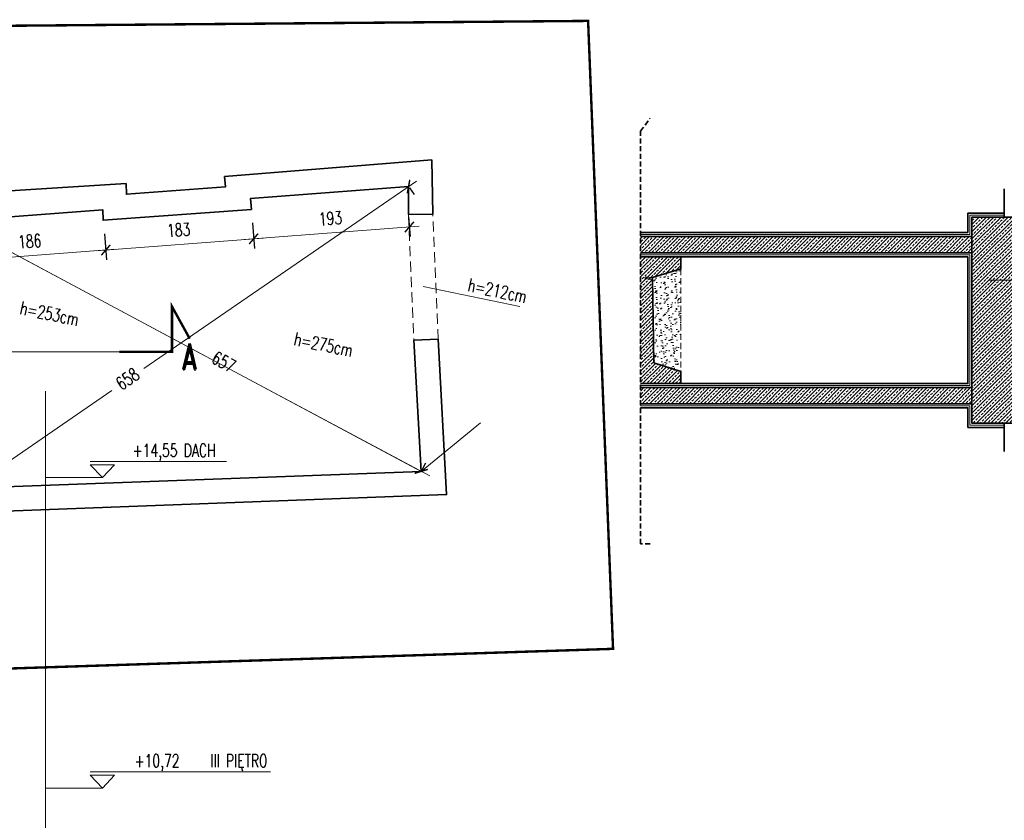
# Model space of a CAD drawing. Header units: inches. Extents: x 0 to 111471, y -105323 to 11070.
# Tile 201 of 256: x 45236 to 46454, y -28327 to -27336. Entities that reach past the tile are written whole.
import ezdxf
from ezdxf.enums import TextEntityAlignment as Align

# ---------------------------------------------------------------- set-up
doc = ezdxf.new("R2010")
doc.units = ezdxf.units.IN
doc.header["$MEASUREMENT"] = 0
doc.linetypes.add('DASHED', pattern=[19.05, 12.7, -6.35])
for name, color, linetype, lineweight in [('888 elementy do usunięcia', 6, 'Continuous', 35), ('888 ocieplenie', 20, 'Continuous', 9), ('888 opisy', 3, 'Continuous', 0), ('888 sciany istniejące', 2, 'Continuous', 35), ('888 widok', 8, 'Continuous', 0), ('888 wymiary', 1, 'Continuous', 0), ('888 zieleń', 3, 'Continuous', 9), ('Wymiary', 85, 'Continuous', 18)]:
    doc.layers.add(name, color=color, linetype=linetype, lineweight=lineweight)
doc.styles.get("Standard").update_dxf_attribs({"font": 'arial.ttf'})
doc.styles.add('TS 100_opisy', font='romans.shx', dxfattribs={"width": 0.7, "height": 16})
doc.styles.add('TS 100_opisy bold', font='romand.shx', dxfattribs={"width": 0.7, "height": 16})
doc.styles.add('TS 100_wymiary', font='romans.shx', dxfattribs={"width": 0.7, "height": 16})
doc.linetypes.add('BATTING', pattern='A,0.00254,-2.54,[134,ltypeshp.shx,S=2.54,R=0,X=-2.54,Y=0],-5.08,[134,ltypeshp.shx,S=2.54,R=180,X=2.54,Y=0],-2.54', length=10.16254)
doc.dimstyles.new('Dim Style 100', dxfattribs={"dimtxt": 16, "dimasz": 12, "dimexe": 12, "dimexo": 2, "dimgap": 10, "dimtad": 1, "dimdec": 0, "dimzin": 9, "dimtxsty": 'TS 100_wymiary', "dimblk": 'ARCHTICK', "dimcen": 2.5, "dimdle": 12, "dimclrd": 256, "dimclrt": 2, "dimadec": 0, "dimazin": 2, "dimtfac": 1, "dimtdec": 0, "dimtix": 1, "dimtmove": 2, "dimatfit": 3, "dimfxl": 0, "dimlwd": -1, "dimarcsym": 0})

# ---------------------------------------------------------------- blocks, each defined once
blk = doc.blocks.new('_ArchTick')
at = {"layer": 'Wymiary', "color": 0, "const_width": 0.15}
blk.add_lwpolyline([(-0.5, -0.5), (0.5, 0.5)], dxfattribs=at)
blk = doc.blocks.new('*D631')
at = {"layer": '888 wymiary', "ltscale": 0.01}
for p, q in [((45726.7, -27535.9), (45389.6, -27767.7)), ((45164.4, -27922.5), (45349.8, -27795))]:
    blk.add_line(p, q, dxfattribs=at)
at = {"layer": '888 wymiary', "color": 0, "lineweight": -2, "ltscale": 0.01}
for p, q in [((45717.9, -27544.4), (45723.6, -27552.6)), ((45175.4, -27917.3), (45181.1, -27925.6))]:
    blk.add_line(p, q, dxfattribs=at)
at = {"layer": 'Defpoints', "color": 0}
for p in [(45716.8, -27542.7), (45174.3, -27915.7), (45174.3, -27915.7)]:
    blk.add_point(p, dxfattribs=at)
at = {"layer": '888 wymiary', "linetype": 'ByBlock', "xscale": 12, "yscale": 12, "zscale": 12}
for p, rotation in [((45716.8, -27542.7), 34.50841262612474), ((45174.3, -27915.7), 214.5084126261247)]:
    blk.add_blockref('_ArchTick', p, dxfattribs=dict(at, rotation=rotation))
at = {"layer": '888 wymiary', "color": 2, "ltscale": 0.01, "insert": (45369.3, -27780.7), "char_height": 16, "attachment_point": 5, "rotation": 34.5084, "style": 'TS 100_wymiary'}
blk.add_mtext('658', dxfattribs=at)
blk = doc.blocks.new('*D632')
at = {"layer": '888 wymiary', "ltscale": 0.01}
for p, q in [((45142.5, -27579.8), (45464.9, -27752)), ((45743.1, -27900.7), (45507.4, -27774.8))]:
    blk.add_line(p, q, dxfattribs=at)
at = {"layer": '888 wymiary', "color": 0, "lineweight": -2, "ltscale": 0.01}
for p, q in [((45154, -27583.7), (45158.7, -27574.9)), ((45733.5, -27893.3), (45738.2, -27884.4))]:
    blk.add_line(p, q, dxfattribs=at)
at = {"layer": 'Defpoints', "color": 0}
for p in [(45153, -27585.5), (45732.5, -27895), (45732.5, -27895)]:
    blk.add_point(p, dxfattribs=at)
at = {"layer": '888 wymiary', "linetype": 'ByBlock', "xscale": 12, "yscale": 12, "zscale": 12}
for p, rotation in [((45153, -27585.5), 151.8900645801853), ((45732.5, -27895), 331.8900645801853)]:
    blk.add_blockref('_ArchTick', p, dxfattribs=dict(at, rotation=rotation))
at = {"layer": '888 wymiary', "color": 2, "ltscale": 0.01, "insert": (45488.2, -27759.6), "char_height": 16, "attachment_point": 5, "rotation": 331.8901, "style": 'TS 100_wymiary'}
blk.add_mtext('657', dxfattribs=at)
blk = doc.blocks.new('*D633')
at = {"layer": '888 wymiary', "color": 0, "lineweight": -2, "ltscale": 0.01}
for p, q in [((45523.7, -27587.5), (45526.1, -27619.4)), ((45340.8, -27601.3), (45343.2, -27633.3))]:
    blk.add_line(p, q, dxfattribs=at)
at = {"layer": '888 wymiary', "ltscale": 0.01}
blk.add_line((45330.3, -27622.2), (45537.2, -27606.5), dxfattribs=at)
at = {"layer": 'Defpoints', "color": 0}
for p in [(45521.9, -27564.2), (45338.5, -27571.4), (45525.2, -27607.4)]:
    blk.add_point(p, dxfattribs=at)
at = {"layer": '888 wymiary', "linetype": 'ByBlock', "xscale": 12, "yscale": 12, "zscale": 12}
for p, rotation in [((45525.2, -27607.4), 4.342651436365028), ((45342.3, -27621.3), 184.342651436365)]:
    blk.add_blockref('_ArchTick', p, dxfattribs=dict(at, rotation=rotation))
at = {"layer": '888 wymiary', "color": 2, "ltscale": 0.01, "insert": (45432.4, -27596.4), "char_height": 16, "attachment_point": 5, "rotation": 4.3427, "style": 'TS 100_wymiary'}
blk.add_mtext('183', dxfattribs=at)
blk = doc.blocks.new('*D687')
at = {"layer": '888 wymiary', "color": 0, "lineweight": -2, "ltscale": 0.01}
for p, q in [((45716.9, -27580.3), (45718.7, -27604.7)), ((45523.7, -27587.5), (45526.1, -27619.4))]:
    blk.add_line(p, q, dxfattribs=at)
at = {"layer": '888 wymiary', "ltscale": 0.01}
blk.add_line((45513.3, -27608.3), (45729.8, -27591.9), dxfattribs=at)
at = {"layer": 'Defpoints', "color": 0}
for p in [(45521.9, -27564.2), (45716.7, -27578.3), (45717.8, -27592.8)]:
    blk.add_point(p, dxfattribs=at)
at = {"layer": '888 wymiary', "linetype": 'ByBlock', "xscale": 12, "yscale": 12, "zscale": 12}
for p, rotation in [((45717.8, -27592.8), 4.342651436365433), ((45525.2, -27607.4), 184.3426514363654)]:
    blk.add_blockref('_ArchTick', p, dxfattribs=dict(at, rotation=rotation))
at = {"layer": '888 wymiary', "color": 2, "ltscale": 0.01, "insert": (45620.1, -27582.1), "char_height": 16, "attachment_point": 5, "rotation": 4.3427, "style": 'TS 100_wymiary'}
blk.add_mtext('193', dxfattribs=at)
blk = doc.blocks.new('*U269')
blk.add_line((70.68, 9.99), (-7.5, 9.99))
for points in [[(0, 0), (-7.5, 7.99), (-7.5, 7.99)], [(-7.5, 7.99), (7.5, 7.99), (7.5, 7.99)], [(0, 0), (7.5, 7.99), (7.5, 7.99)]]:
    blk.add_lwpolyline(points)
blk.add_attdef('PSW', text='', height=8).set_placement((39.13, 12.93), align=Align.RIGHT)
blk = doc.blocks.new('*U13')
blk.add_line((39.13, 9.99), (-7.5, 9.99))
for points in [[(0, 0), (-7.5, 7.99), (-7.5, 7.99)], [(-7.5, 7.99), (7.5, 7.99), (7.5, 7.99)], [(0, 0), (7.5, 7.99), (7.5, 7.99)]]:
    blk.add_lwpolyline(points)
blk.add_attdef('PSW', text='', height=8).set_placement((39.13, 12.93), align=Align.RIGHT)
blk = doc.blocks.new('*U270')
blk.add_line((115.81, 9.99), (-7.5, 9.99))
for points in [[(0, 0), (-7.5, 7.99), (-7.5, 7.99)], [(-7.5, 7.99), (7.5, 7.99), (7.5, 7.99)], [(0, 0), (7.5, 7.99), (7.5, 7.99)]]:
    blk.add_lwpolyline(points)
blk.add_attdef('PSW', text='', height=8).set_placement((39.13, 12.93), align=Align.RIGHT)
blk = doc.blocks.new('*U271')
blk.add_line((90.46, 9.99), (-7.5, 9.99))
for points in [[(0, 0), (-7.5, 7.99), (-7.5, 7.99)], [(-7.5, 7.99), (7.5, 7.99), (7.5, 7.99)], [(0, 0), (7.5, 7.99), (7.5, 7.99)]]:
    blk.add_lwpolyline(points)
blk.add_attdef('PSW', text='', height=8).set_placement((39.13, 12.93), align=Align.RIGHT)
blk = doc.blocks.new('*U272')
blk.add_line((93.34, 9.99), (-7.5, 9.99))
for points in [[(0, 0), (-7.5, 7.99), (-7.5, 7.99)], [(-7.5, 7.99), (7.5, 7.99), (7.5, 7.99)], [(0, 0), (7.5, 7.99), (7.5, 7.99)]]:
    blk.add_lwpolyline(points)
blk.add_attdef('PSW', text='', height=8).set_placement((39.13, 12.93), align=Align.RIGHT)
blk = doc.blocks.new('*U273')
blk.add_line((104.03, 9.99), (-7.5, 9.99))
for points in [[(0, 0), (-7.5, 7.99), (-7.5, 7.99)], [(-7.5, 7.99), (7.5, 7.99), (7.5, 7.99)], [(0, 0), (7.5, 7.99), (7.5, 7.99)]]:
    blk.add_lwpolyline(points)
blk.add_attdef('PSW', text='', height=8).set_placement((39.13, 12.93), align=Align.RIGHT)
blk = doc.blocks.new('*U274')
blk.add_line((76.78, 9.99), (-7.5, 9.99))
for points in [[(0, 0), (-7.5, 7.99), (-7.5, 7.99)], [(-7.5, 7.99), (7.5, 7.99), (7.5, 7.99)], [(0, 0), (7.5, 7.99), (7.5, 7.99)]]:
    blk.add_lwpolyline(points)
blk.add_attdef('PSW', text='', height=8).set_placement((39.13, 12.93), align=Align.RIGHT)
blk = doc.blocks.new('G$C8580B5A5')
at = {"layer": '888 opisy'}
blk.add_line((0, -283.1), (0, 1562.8), dxfattribs=at)
for points in [[(70.2, 1455.7), (0, 1455.7)], [(70.2, 1071.7), (0, 1071.7)], [(70.2, 791.7), (0, 791.7)], [(70.2, 511.7), (0, 511.7)], [(70.2, 99.7), (0, 99.7)], [(70.2, 0), (0, 0)], [(70.2, -106), (0, -106)], [(70.2, -167.3), (0, -167.3)]]:
    blk.add_lwpolyline(points, dxfattribs=at)
ref = blk.add_blockref('*U274', (70.2, 1455.7), dxfattribs=dict(at, xscale=2, yscale=2, zscale=2))
ref.add_attrib('PSW', '+14,55 DACH', dxfattribs={"layer": '0', "height": 16, "style": 'TS 100_opisy', "width": 0.7}).set_placement((210.2, 1476.6), align=Align.BOTTOM_RIGHT)
ref = blk.add_blockref('*U273', (70.2, 1071.7), dxfattribs=dict(at, xscale=2, yscale=2, zscale=2))
ref.add_attrib('PSW', '+10,72    III PIĘTRO', dxfattribs={"layer": '0', "height": 16, "style": 'TS 100_opisy', "width": 0.7}).set_placement((274.4, 1092.6), align=Align.BOTTOM_RIGHT)
ref = blk.add_blockref('*U272', (70.2, 791.7), dxfattribs=dict(at, xscale=2, yscale=2, zscale=2))
ref.add_attrib('PSW', '+7,92    II PIĘTRO', dxfattribs={"layer": '0', "height": 16, "style": 'TS 100_opisy', "width": 0.7}).set_placement((253.5, 812.6), align=Align.BOTTOM_RIGHT)
at = {"layer": '888 opisy', "color": 254}
ref = blk.add_blockref('*U271', (70.2, 511.7), dxfattribs=dict(at, xscale=2, yscale=2, zscale=2))
ref.add_attrib('PSW', '+5,12    I PIĘTRO', dxfattribs={"layer": '0', "height": 16, "style": 'TS 100_opisy', "width": 0.7}).set_placement((244.8, 532.6), align=Align.BOTTOM_RIGHT)
at = {"layer": '888 opisy'}
ref = blk.add_blockref('*U270', (70.2, 99.7), dxfattribs=dict(at, xscale=2, yscale=2, zscale=2))
ref.add_attrib('PSW', '+1,00 WYZSZY PARTER', dxfattribs={"layer": '0', "height": 16, "style": 'TS 100_opisy', "width": 0.7}).set_placement((282.9, 120.6), align=Align.BOTTOM_RIGHT)
ref = blk.add_blockref('*U269', (70.2, 0), dxfattribs=dict(at, xscale=2, yscale=2, zscale=2))
ref.add_attrib('PSW', '%%p0.00 PARTER', dxfattribs={"layer": '0', "height": 16, "style": 'TS 100_opisy', "width": 0.7}).set_placement((206, 20.9), align=Align.BOTTOM_RIGHT)
ref = blk.add_blockref('*U13', (70.2, -106), dxfattribs=dict(at, xscale=2, yscale=2, zscale=2))
ref.add_attrib('PSW', '-1,06', dxfattribs={"layer": '0', "height": 16, "style": 'TS 100_opisy', "width": 0.7}).set_placement((148.4, -85.1), align=Align.BOTTOM_RIGHT)
ref = blk.add_blockref('*U13', (70.2, -167.3), dxfattribs=dict(at, xscale=2, yscale=2, zscale=2))
ref.add_attrib('PSW', '-1,67', dxfattribs={"layer": '0', "height": 16, "style": 'TS 100_opisy', "width": 0.7}).set_placement((148.4, -146.4), align=Align.BOTTOM_RIGHT)
blk = doc.blocks.new('*D1352')
at = {"layer": '888 wymiary', "color": 0, "lineweight": -2, "ltscale": 0.01}
for p, q in [((45340.8, -27601.3), (45343.2, -27633.3)), ((45155.3, -27615.4), (45157.7, -27647.3))]:
    blk.add_line(p, q, dxfattribs=at)
at = {"layer": '888 wymiary', "ltscale": 0.01}
blk.add_line((45144.9, -27636.3), (45354.3, -27620.4), dxfattribs=at)
at = {"layer": 'Defpoints', "color": 0}
for p in [(45338.5, -27571.4), (45153, -27585.5), (45342.3, -27621.3)]:
    blk.add_point(p, dxfattribs=at)
at = {"layer": '888 wymiary', "linetype": 'ByBlock', "xscale": 12, "yscale": 12, "zscale": 12}
for p, rotation in [((45342.3, -27621.3), 4.342651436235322), ((45156.8, -27635.4), 184.3426514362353)]:
    blk.add_blockref('_ArchTick', p, dxfattribs=dict(at, rotation=rotation))
at = {"layer": '888 wymiary', "color": 2, "ltscale": 0.01, "insert": (45248.2, -27610.4), "char_height": 16, "attachment_point": 5, "rotation": 4.3427, "style": 'TS 100_wymiary'}
blk.add_mtext('186', dxfattribs=at)

msp = doc.modelspace()

# ---------------------------------------------------------------- hatches: boundary and pattern name
at = {"layer": '888 widok'}
h = msp.add_hatch(dxfattribs=at)
h.set_pattern_fill('ANSI33', color=256, angle=360)
h.set_pattern_definition([(45, (98652.015, 46686.3076), (-4.49012806, 4.49012806), []), (45, (98656.5053, 46686.3076), (-4.49012806, 4.49012806), [3.175, -1.5875])])
h.paths.add_polyline_path([(46413.656, -27835.57), (46413.656, -27580.57), (46463.656, -27580.57), (46463.656, -27560.57), (46480.656, -27560.57), (46480.656, -27855.57), (46463.656, -27855.57), (46463.656, -27835.57)])
h = msp.add_hatch(dxfattribs=at)
h.set_pattern_fill('ANSI33', color=256, angle=360)
h.set_pattern_definition([(45, (52804.727, 74088.357), (-4.49012806, 4.49012806), []), (45, (52809.217, 74088.357), (-4.49012806, 4.49012806), [3.175, -1.5875])])
h.paths.add_polyline_path([(46413.656, -27811.433), (46003.656, -27811.433), (46003.656, -27791.433), (46413.656, -27791.433)])
h.paths.add_polyline_path([(46413.656, -27624.708), (46003.656, -27624.708), (46003.656, -27604.708), (46413.656, -27604.708)])
h = msp.add_hatch(dxfattribs=at)
h.set_pattern_fill('ANSI33', color=256, angle=360)
h.set_pattern_definition([(45, (3768.126, 98597.5957), (-4.49012806, 4.49012806), []), (45, (3772.6164, 98597.5957), (-4.49012806, 4.49012806), [3.175, -1.5875])])
h.paths.add_polyline_path([(46003.656, -27629.708), (46003.656, -27786.433), (46053.656, -27786.433), (46053.656, -27771.433), (46020.328, -27760.745), (46018.329, -27655.434), (46053.656, -27644.708), (46053.656, -27629.708), (46003.656, -27629.708)])
at = {"layer": '888 widok', "ltscale": 0.01}
h = msp.add_hatch(dxfattribs=at)
h.set_pattern_fill('AR-SAND', color=256, scale=5)
h.set_pattern_definition([(-52.5, (49036.601, -24509.239), (9.634119, 0.314967), [0, -7.6, 0, -8.5, 0, -8.125]), (-82.5, (49036.601, -24509.239), (14.11073, -8.848884), [0, -4.1, 0, -6.85, 0, -2.625]), (-122.5, (49036.601, -24503.089), (0.028295, -15.57071), [0, -2.5, 0, -9, 0, -11.75]), (-132.5, (49036.601, -24503.089), (4.388378, -15.030633), [0, -1.25, 0, -5.9, 0, -6.75])])
h.paths.add_polyline_path([(46053.656, -27771.433), (46053.656, -27644.708), (46020.328, -27655.396), (46020.328, -27760.745)])

# ---------------------------------------------------------------- linework, layer by layer
at = {"layer": '888 elementy do usunięcia', "linetype": 'DASHED', "ltscale": 3, "const_width": 3}
msp.add_lwpolyline([(42316.85, -27557.93), (42353.149, -27718.688), (42348.556, -27743.226), (42258.973, -27724.596), (42296.426, -27890.466), (42219.124, -28236.872), (45969.722, -28114.557), (45938.871, -27337.868), (42356.368, -27367.91), (42316.85, -27557.93)], dxfattribs=at)
at = {"layer": '888 ocieplenie', "linetype": 'BATTING', "ltscale": 0.25}
for points in [[(46453.656, -27578.07), (46411.156, -27578.07), (46411.156, -27602.208), (46003.656, -27602.208)], [(46003.656, -27788.933), (46411.156, -27788.933), (46411.156, -27627.208), (46003.656, -27627.208)], [(46453.656, -27838.07), (46411.156, -27838.07), (46411.156, -27813.933), (46003.656, -27813.933)]]:
    msp.add_lwpolyline(points, dxfattribs=at)
at = {"layer": '888 opisy'}
for points in [[(45854.35, -27691.291), (45735.034, -27666.478)], [(45854.35, -27691.291), (45735.034, -27666.478)], [(46517.595, -27658.605), (46435.485, -27658.605)]]:
    msp.add_lwpolyline(points, dxfattribs=at)
at = {"layer": '888 opisy', "ltscale": 0.01}
msp.add_lwpolyline([(42862.855, -27747.046), (45393.524, -27747.046)], dxfattribs=at)
at = {"layer": '888 sciany istniejące'}
for points in [[(45138.871, -27344.576), (45151.117, -27552.769), (45367.425, -27539.11), (45367.871, -27552.19), (45490.268, -27543.239), (45489.297, -27530.458), (45745.543, -27509.8), (45746.672, -27577.045), (45716.655, -27577.314), (45716.899, -27542.699), (45521.437, -27557.501), (45522.46, -27570.965), (45338.95, -27584.385), (45338.507, -27571.393), (45153.041, -27585.477), (45155.214, -27622.405)], [(45116.011, -28148.157), (45095.296, -27796.518), (45165.213, -27792.405), (45172.471, -27915.792), (45732.545, -27895.032), (45723.488, -27732.946), (45753.462, -27731.686), (45763.781, -27923.826), (45174.232, -27945.734)]]:
    msp.add_lwpolyline(points, dxfattribs=at)
at = {"layer": '888 sciany istniejące', "linetype": 'DASHED', "ltscale": 0.5}
msp.add_lwpolyline([(46015.656, -27984.787), (46003.656, -27984.787), (46003.656, -27474.396), (46015.656, -27458.02)], dxfattribs=at)
at = {"layer": '888 sciany istniejące', "ltscale": 0.01}
for points in [[(46453.656, -27580.57), (46453.656, -27545.57)], [(46453.656, -27575.57), (46408.656, -27575.57), (46408.656, -27599.708)], [(46463.656, -27580.57), (46413.656, -27580.57), (46413.656, -27835.57), (46463.656, -27835.57)], [(46408.656, -27599.708), (46003.656, -27599.708)], [(46413.656, -27604.708), (46003.656, -27604.708)], [(46413.656, -27624.708), (46003.656, -27624.708)], [(46003.656, -27629.708), (46408.656, -27629.708), (46408.656, -27786.433), (46003.656, -27786.433)], [(46053.656, -27629.708), (46053.656, -27644.708), (46018.328, -27655.396), (46020.328, -27760.745), (46053.656, -27771.433), (46053.656, -27786.433)], [(46413.656, -27791.433), (46003.656, -27791.433)], [(46413.656, -27811.433), (46003.656, -27811.433)], [(46453.656, -27840.57), (46408.656, -27840.57), (46408.656, -27816.433), (46003.656, -27816.433)], [(46453.656, -27870.57), (46453.656, -27835.57)]]:
    msp.add_lwpolyline(points, dxfattribs=at)
at = {"layer": '888 widok', "linetype": 'DASHED'}
for points in [[(45716.699, -27578.304), (45723.488, -27732.946)], [(45716.699, -27578.304), (45723.488, -27732.946)], [(45753.462, -27731.686), (45746.672, -27577.045)], [(45753.462, -27731.686), (45746.672, -27577.045)]]:
    msp.add_lwpolyline(points, dxfattribs=at)
at = {"layer": '888 widok', "ltscale": 0.01}
msp.add_lwpolyline([(45153.041, -27585.477), (45732.545, -27895.032), (45805.836, -27835.056)], dxfattribs=at)
at = {"layer": '888 widok', "linetype": 'DASHED', "ltscale": 0.07}
for points in [[(46010.209, -27654.66), (46018.328, -27655.396)], [(46010.029, -27656.644), (46018.366, -27657.399)]]:
    msp.add_lwpolyline(points, dxfattribs=at)
at = {"layer": '888 widok', "linetype": 'DASHED', "ltscale": 0.6}
msp.add_lwpolyline([(46053.656, -27644.708), (46053.656, -27771.433)], dxfattribs=at)
at = {"layer": '888 widok', "linetype": 'DASHED', "ltscale": 0.07}
msp.add_circle((46010.209, -27655.66), 1, dxfattribs=at)
at = {"layer": '888 zieleń', "linetype": 'Continuous', "ltscale": 2, "const_width": 3}
msp.add_lwpolyline([(45446.189, -27730.972), (45424.202, -27691.107), (45424.202, -27747.046), (45359.266, -27747.046)], dxfattribs=at)

# ---------------------------------------------------------------- block references
at = {"layer": '888 opisy'}
msp.add_blockref('G$C8580B5A5', (45267.941, -29358.432), dxfattribs=at)

# ---------------------------------------------------------------- texts
at = {"layer": '888 opisy', "char_height": 16, "width": 49.39123, "attachment_point": 1, "rotation": 348.25188, "style": 'TS 100_opisy'}
for s, insert in [('h=212cm', (45792.398, -27656.281)), ('h=212cm', (45792.398, -27656.281)), ('h=253cm', (45238.408, -27684.694)), ('h=275cm', (45577.233, -27722.878))]:
    msp.add_mtext(s, dxfattribs=dict(at, insert=insert))
at = {"layer": '888 zieleń', "linetype": 'Continuous', "ltscale": 2, "insert": (45436.111, -27737.055), "char_height": 32, "width": 96.90671, "attachment_point": 1, "style": 'TS 100_opisy bold'}
msp.add_mtext('A', dxfattribs=at)

# ---------------------------------------------------------------- dimensions: what is measured, and where the dimension line sits
at = {"layer": '888 wymiary', "ltscale": 0.01}
for base, p1, p2, angle, picture, middle in [((45174.279, -27915.685), (45716.796, -27542.706), (45174.279, -27915.685), 214.508413, '*D631', (45369.289, -27780.734)), ((45732.545, -27895.032), (45153.041, -27585.477), (45732.545, -27895.032), 331.890065, '*D632', (45488.185, -27759.631))]:
    dim = msp.add_linear_dim(base=base, p1=p1, p2=p2, angle=angle, dimstyle='Dim Style 100', override={"dimtxsty": 'TS 100_wymiary'}, dxfattribs=at)
    dim.commit()
    dim.dimension.update_dxf_attribs({"geometry": picture, "text_midpoint": middle, "dimtype": 161})
for base, p1, p2, picture, middle in [((45525.226, -27607.395), (45338.507, -27571.393), (45521.949, -27564.233), '*D633', (45432.398, -27596.392)), ((45717.798, -27592.771), (45521.949, -27564.233), (45716.699, -27578.304), '*D687', (45620.149, -27582.135))]:
    dim = msp.add_linear_dim(base=base, p1=p1, p2=p2, angle=184.342651, dimstyle='Dim Style 100', override={"dimtxsty": 'TS 100_wymiary'}, dxfattribs=at)
    dim.commit()
    dim.dimension.update_dxf_attribs({"geometry": picture, "text_midpoint": middle})
dim = msp.add_aligned_dim(p1=(45153.041, -27585.477), p2=(45338.507, -27571.393), distance=-50.037, dimstyle='Dim Style 100', override={"dimtxsty": 'TS 100_wymiary'}, dxfattribs=at)
dim.commit()
dim.dimension.update_dxf_attribs({"geometry": '*D1352', "text_midpoint": (45248.2, -27610.38)})

doc.saveas('drawing.dxf')
